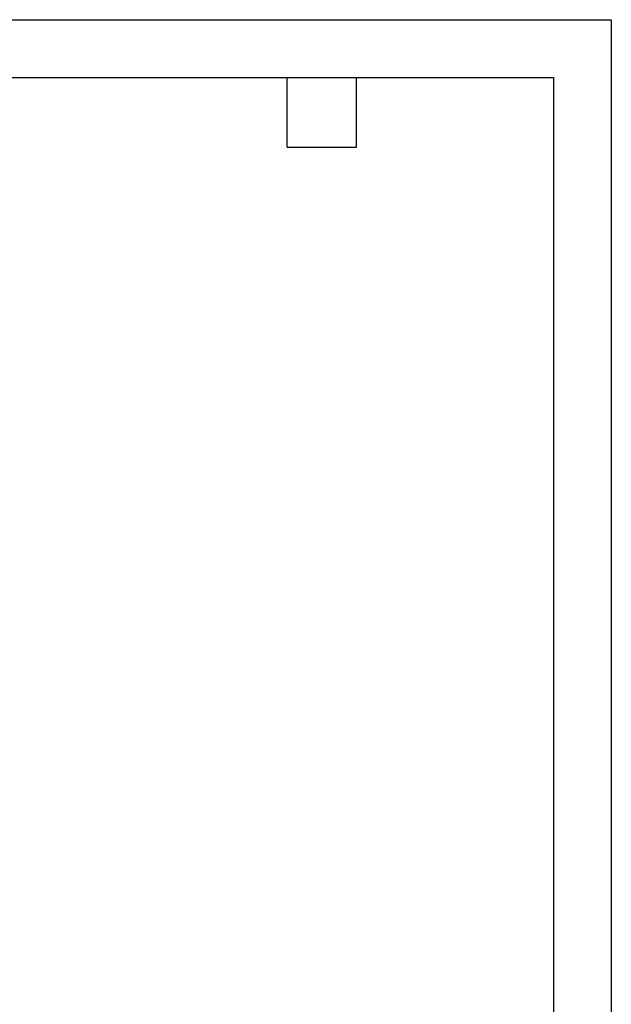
# Model space of a CAD drawing. Header units: millimetres. Extents: x 0 to 559, y 0 to 432.
# Tile 24 of 24: x 429 to 559, y 216 to 432. Entities that reach past the tile are written whole.
import ezdxf

# ---------------------------------------------------------------- set-up
doc = ezdxf.new("R2010")
doc.units = ezdxf.units.MM
doc.header["$LTSCALE"] = 2
doc.layers.add('TEXT', color=140, linetype='Continuous', lineweight=25)

msp = doc.modelspace()

# ---------------------------------------------------------------- linework, layer by layer
at = {"color": 7, "linetype": 'Continuous'}
for p, q in [((0.005, 431.805), (558.805, 431.805)), ((558.805, 431.805), (558.805, 0.005))]:
    msp.add_line(p, q, dxfattribs=at)
at = {"layer": 'TEXT'}
for p, q in [((12.7, 419.1), (546.1, 419.1)), ((487.68, 403.86), (487.68, 419.1)), ((502.92, 403.86), (502.92, 419.1)), ((546.1, 419.1), (546.1, 12.7)), ((487.68, 403.86), (502.92, 403.86))]:
    msp.add_line(p, q, dxfattribs=at)

doc.saveas('drawing.dxf')
